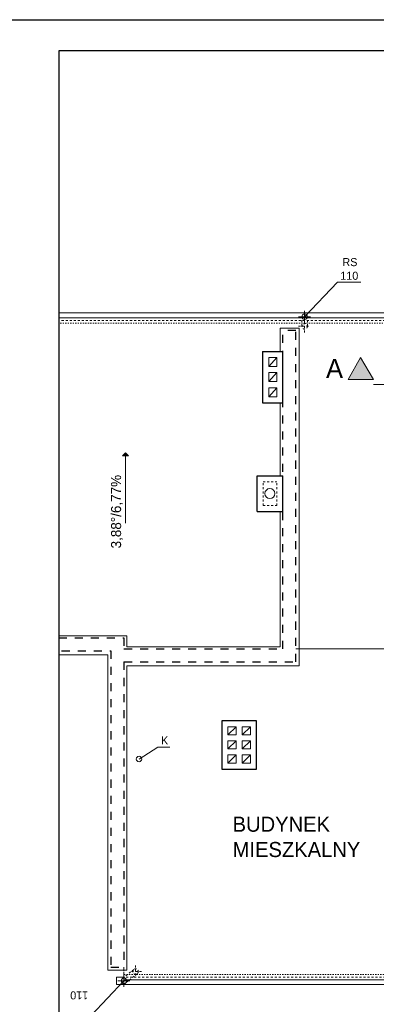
# Model space of a CAD drawing. Extents: x -220312 to -8310, y -91840 to 81907.
# Tile 77 of 128: x -199068 to -191970, y 62337 to 81907. Entities that reach past the tile are written whole.
import ezdxf

# ---------------------------------------------------------------- set-up
doc = ezdxf.new("R2010")
doc.units = 0
doc.header["$MEASUREMENT"] = 0
doc.set_wipeout_variables(frame=1)
for name, pattern in [('Dashed', [564.444447, 282.222223, -282.222223]), ('Hidden Line', [50, 25, -25]), ('Hidden Line copy', [80, 40, -40]), ('Przerywana', [320, 160, -160])]:
    doc.linetypes.add(name, pattern=pattern)
doc.layers.add('#kan_san-op', color=34, linetype='Continuous')
doc.layers.add('INWENT RZĘDNE', color=7, linetype='Continuous')
for name, color, linetype, lineweight in [('#ks', 34, 'Continuous', 30), ('0_Nr_Pióra__21', 7, 'Continuous', 9), ('INWENT DACH_Nr_Pióra__5', 7, 'Continuous', 13), ('INWENT kanalizacja_Nr_Pióra__21', 7, 'Continuous', 9), ('INWENT OPISY_Nr_Pióra__21', 7, 'Continuous', 9), ('INWENT OPISY_Nr_Pióra__41', 7, 'Continuous', 15), ('INWENT RURY SPUSTOWE_Nr_Pióra__21', 7, 'Continuous', 9), ('INWENT.ŚCIANY_Nr_Pióra__1', 7, 'Continuous', 25), ('INWENT.ŚCIANY_Nr_Pióra__21', 7, 'Continuous', 9), ('Istniejące kominy_Nr_Pióra__5', 7, 'Continuous', 13), ('PODKŁAD', 252, 'Continuous', 35), ('RAMKA', 255, 'Continuous', 35)]:
    doc.layers.add(name, color=color, linetype=linetype, lineweight=lineweight)
doc.styles.add('GENERATED_STYLE_2', font='txt')
doc.styles.add('GENERATED_STYLE_6', font='txt')

# ---------------------------------------------------------------- blocks, each defined once
blk = doc.blocks.new('Koty wysokościowe_17', base_point=(-175372, 65660))
at = {"layer": 'INWENT OPISY_Nr_Pióra__21', "linetype": 'Continuous'}
blk.add_hatch(color=252, dxfattribs=at).paths.add_polyline_path([(-196962, 70212), (-196902, 70152), (-197022, 70152)], flags=0)
at = {"layer": 'INWENT OPISY_Nr_Pióra__21', "color": 252, "linetype": 'Continuous'}
for p, q in [((-196962, 70212), (-197022, 70152)), ((-196902, 70152), (-197022, 70152)), ((-196962, 70212), (-196902, 70152)), ((-196962, 70152), (-196962, 68815))]:
    blk.add_line(p, q, dxfattribs=at)
for points in [[(-192282, 71670), (-192527, 71670), (-192282, 72106)], [(-192282, 71670), (-192282, 72106), (-192027, 71670)]]:
    blk.add_solid(points, dxfattribs=at)
at = {"layer": '0_Nr_Pióra__21', "color": 252, "linetype": 'Continuous', "style": 'GENERATED_STYLE_2'}
blk.add_text('3,88°/6,77%', height=200, rotation=90, dxfattribs=at).set_placement((-197049, 68311))
at = {"layer": 'INWENT kanalizacja_Nr_Pióra__21', "color": 252, "linetype": 'Continuous', "style": 'GENERATED_STYLE_6'}
blk.add_text('K', height=160, dxfattribs=at).set_placement((-196254, 64414))
at = {"layer": 'INWENT OPISY_Nr_Pióra__21', "color": 252, "linetype": 'Continuous', "style": 'GENERATED_STYLE_6'}
for s, height, p in [('A', 380, (-192971, 71697)), ('BUDYNEK', 300, (-194830, 62679)), ('MIESZKALNY', 300, (-194830, 62176))]:
    blk.add_text(s, height=height, dxfattribs=at).set_placement(p)
at = {"layer": 'INWENT RURY SPUSTOWE_Nr_Pióra__21', "color": 252, "linetype": 'Continuous', "style": 'GENERATED_STYLE_6'}
for s, p in [('RS', (-192644, 73921)), ('110', (-192686, 73650))]:
    blk.add_text(s, height=160, dxfattribs=at).set_placement(p)
blk.add_text('110', height=160, rotation=180, dxfattribs=at).set_placement((-197704, 59507))
blk = doc.blocks.new('p2')
at = {"layer": 'INWENT DACH_Nr_Pióra__5', "color": 252, "linetype": 'Continuous'}
for p, q in [((-200472, 72895), (-190912, 72895)), ((-193572, 66315), (-181662, 66315)), ((-196992, 59735), (-187787, 59735))]:
    blk.add_line(p, q, dxfattribs=at)
at = {"layer": 'INWENT DACH_Nr_Pióra__5', "color": 252, "linetype": 'Hidden Line'}
for p, q in [((-200212, 72790), (-163802, 72790)), ((-196992, 59985), (-196992, 59840)), ((-196992, 59840), (-163802, 59840))]:
    blk.add_line(p, q, dxfattribs=at)
at = {"layer": 'INWENT kanalizacja_Nr_Pióra__21', "color": 252, "linetype": 'Continuous'}
for p, q in [((-196320, 64360), (-196692, 64125)), ((-196080, 64360), (-196320, 64360))]:
    blk.add_line(p, q, dxfattribs=at)
blk.add_circle((-196692, 64125), 55, dxfattribs=at)
at = {"layer": 'INWENT OPISY_Nr_Pióra__41', "color": 252, "linetype": 'Continuous'}
for p, q in [((-192527, 71670), (-192282, 72106)), ((-192282, 72106), (-192027, 71670)), ((-192527, 71670), (-192027, 71670))]:
    blk.add_line(p, q, dxfattribs=at)
at = {"layer": 'INWENT OPISY_Nr_Pióra__41', "color": 252, "linetype": 'Dashed'}
blk.add_line((-191182, 71570), (-192282, 71570), dxfattribs=at)
at = {"layer": 'INWENT RURY SPUSTOWE_Nr_Pióra__21', "color": 252, "linetype": 'Continuous'}
for p, q in [((-192742, 73601), (-193397, 72915)), ((-192279, 73601), (-192742, 73601)), ((-193397, 72795), (-193397, 73035)), ((-190912, 72990), (-200472, 72990)), ((-193277, 72915), (-193517, 72915)), ((-197648, 59028), (-196992, 59715)), ((-196992, 59790), (-197142, 59790)), ((-197142, 59640), (-197142, 59790)), ((-196872, 59715), (-197112, 59715)), ((-196992, 59835), (-196992, 59595)), ((-187787, 59640), (-197142, 59640))]:
    blk.add_line(p, q, dxfattribs=at)
at = {"layer": 'INWENT RURY SPUSTOWE_Nr_Pióra__21', "color": 252, "linetype": 'Hidden Line copy'}
for p, q in [((-190912, 72840), (-200472, 72840)), ((-193452, 72725), (-193452, 72915)), ((-193397, 72605), (-193397, 72845)), ((-193342, 72725), (-193342, 72915)), ((-193517, 72725), (-193277, 72725)), ((-196797, 59943), (-197027, 59758)), ((-196992, 59960), (-196992, 59720)), ((-196642, 59900), (-196882, 59900)), ((-196762, 60020), (-196762, 59780)), ((-187787, 59790), (-196992, 59790)), ((-196728, 59857), (-196958, 59672))]:
    blk.add_line(p, q, dxfattribs=at)
at = {"layer": 'INWENT RURY SPUSTOWE_Nr_Pióra__21', "color": 252, "linetype": 'Continuous'}
for centre in [(-193397, 72915), (-196992, 59715)]:
    blk.add_circle(centre, 55, dxfattribs=at)
at = {"layer": 'INWENT RURY SPUSTOWE_Nr_Pióra__21', "color": 252, "linetype": 'Hidden Line copy'}
for centre in [(-193397, 72725), (-196762, 59900)]:
    blk.add_circle(centre, 55, dxfattribs=at)
at = {"layer": 'INWENT.ŚCIANY_Nr_Pióra__1', "color": 252, "linetype": 'Przerywana'}
for p, q in [((-193572, 72645), (-193832, 72645)), ((-193832, 66315), (-193832, 72645)), ((-193572, 66055), (-193572, 72645)), ((-200212, 66535), (-196992, 66535)), ((-196992, 66535), (-196992, 66315)), ((-200472, 66275), (-197252, 66275)), ((-197252, 66275), (-197252, 59985)), ((-196992, 66315), (-193832, 66315)), ((-196992, 66055), (-196992, 59985)), ((-196992, 66055), (-193572, 66055)), ((-197252, 59985), (-196992, 59985))]:
    blk.add_line(p, q, dxfattribs=at)
at = {"layer": 'INWENT.ŚCIANY_Nr_Pióra__1', "color": 252, "linetype": 'Continuous'}
for p, q in [((-194232, 72225), (-194232, 71205)), ((-194232, 72225), (-193832, 72225)), ((-193832, 71205), (-193832, 72225)), ((-194232, 71205), (-193832, 71205)), ((-194342, 69045), (-194342, 69755)), ((-194342, 69755), (-193832, 69755)), ((-193832, 69045), (-193832, 69755)), ((-194342, 69045), (-193832, 69045)), ((-195042, 64885), (-195042, 63925)), ((-194352, 64885), (-195042, 64885)), ((-194352, 63925), (-194352, 64885)), ((-195042, 63925), (-194352, 63925))]:
    blk.add_line(p, q, dxfattribs=at)
at = {"layer": 'INWENT.ŚCIANY_Nr_Pióra__21', "color": 252, "linetype": 'Continuous'}
for p, q in [((-193882, 72225), (-193882, 72685)), ((-193502, 72685), (-193882, 72685)), ((-193502, 65975), (-193502, 72685)), ((-193882, 69755), (-193882, 71205)), ((-193882, 66355), (-193882, 69045)), ((-200172, 66575), (-196932, 66575)), ((-196932, 66575), (-196932, 66355)), ((-196932, 66355), (-193882, 66355)), ((-200552, 66195), (-197312, 66195)), ((-197312, 66195), (-197312, 59925)), ((-196932, 65975), (-196932, 59925)), ((-196932, 65975), (-193502, 65975)), ((-196932, 59925), (-197312, 59925))]:
    blk.add_line(p, q, dxfattribs=at)
at = {"layer": 'Istniejące kominy_Nr_Pióra__5', "color": 252, "linetype": 'Continuous'}
for p, q in [((-194112, 71925), (-193952, 72105)), ((-193952, 72105), (-194112, 72105)), ((-194112, 72105), (-194112, 71925)), ((-193952, 71925), (-193952, 72105)), ((-193952, 71925), (-194112, 71925)), ((-194112, 71625), (-193952, 71805)), ((-194112, 71805), (-194112, 71625)), ((-193952, 71805), (-194112, 71805)), ((-193952, 71625), (-193952, 71805)), ((-193952, 71625), (-194112, 71625)), ((-194112, 71325), (-193952, 71505)), ((-194112, 71505), (-194112, 71325)), ((-193952, 71505), (-194112, 71505)), ((-193952, 71325), (-193952, 71505)), ((-193952, 71325), (-194112, 71325)), ((-194922, 64605), (-194757, 64765)), ((-194757, 64765), (-194922, 64765)), ((-194922, 64765), (-194922, 64605)), ((-194757, 64605), (-194922, 64605)), ((-194757, 64765), (-194757, 64605)), ((-194637, 64605), (-194472, 64765)), ((-194637, 64765), (-194637, 64605)), ((-194472, 64765), (-194637, 64765)), ((-194472, 64605), (-194637, 64605)), ((-194472, 64605), (-194472, 64765)), ((-194922, 64325), (-194757, 64485)), ((-194757, 64485), (-194922, 64485)), ((-194922, 64485), (-194922, 64325)), ((-194757, 64485), (-194757, 64325)), ((-194637, 64325), (-194472, 64485)), ((-194637, 64485), (-194637, 64325)), ((-194472, 64485), (-194637, 64485)), ((-194472, 64325), (-194472, 64485)), ((-194757, 64325), (-194922, 64325)), ((-194922, 64045), (-194757, 64205)), ((-194757, 64205), (-194922, 64205)), ((-194922, 64205), (-194922, 64045)), ((-194757, 64205), (-194757, 64045)), ((-194472, 64325), (-194637, 64325)), ((-194637, 64045), (-194472, 64205)), ((-194637, 64205), (-194637, 64045)), ((-194472, 64205), (-194637, 64205)), ((-194472, 64045), (-194472, 64205)), ((-194922, 64045), (-194757, 64045)), ((-194637, 64045), (-194472, 64045))]:
    blk.add_line(p, q, dxfattribs=at)
at = {"layer": 'Istniejące kominy_Nr_Pióra__5', "color": 252, "linetype": 'Hidden Line copy'}
for p, q in [((-194222, 69635), (-193952, 69635)), ((-194222, 69165), (-194222, 69635)), ((-193952, 69165), (-193952, 69635)), ((-194222, 69165), (-193952, 69165))]:
    blk.add_line(p, q, dxfattribs=at)
at = {"layer": 'Istniejące kominy_Nr_Pióra__5', "color": 252, "linetype": 'Continuous'}
blk.add_circle((-194087, 69400), 100, dxfattribs=at)
at = {"layer": 'INWENT RZĘDNE', "color": 252}
blk.add_blockref('Koty wysokościowe_17', (-175372, 65660), dxfattribs=at)
blk = doc.blocks.new('A$C382C6C0C')
at = {"layer": '#ks', "color": 7, "lineweight": -3}
for p, q in [((-248.5, 61), (3951.5, 61)), ((0, -2848), (0, 0)), ((0, 0), (3890.5, 0))]:
    blk.add_line(p, q, dxfattribs=at)
blk = doc.blocks.new('A$C689C700D')
at = {"layer": '#ks', "color": 1, "lineweight": 35, "xscale": 10, "yscale": 10, "zscale": 10}
blk.add_blockref('A$C382C6C0C', (-37653, 28364), dxfattribs=at)

msp = doc.modelspace()

# ---------------------------------------------------------------- block references
at = {"layer": 'PODKŁAD'}
msp.add_blockref('p2', (0, 3088), dxfattribs=at)

# ---------------------------------------------------------------- next in the draw order: wipeouts: each hides what was drawn before it
at = {"ltscale": 10}
msp.add_wipeout([(-200770, 81907), (-198285, 81297), (-198285, 52817), (-200770, 52207)], dxfattribs=at).dxf.layer = '#kan_san-op'

# ---------------------------------------------------------------- next in the draw order: block references
at = {"layer": 'RAMKA'}
msp.add_blockref('A$C689C700D', (-160632, 52933), dxfattribs=at)

doc.saveas('drawing.dxf')
